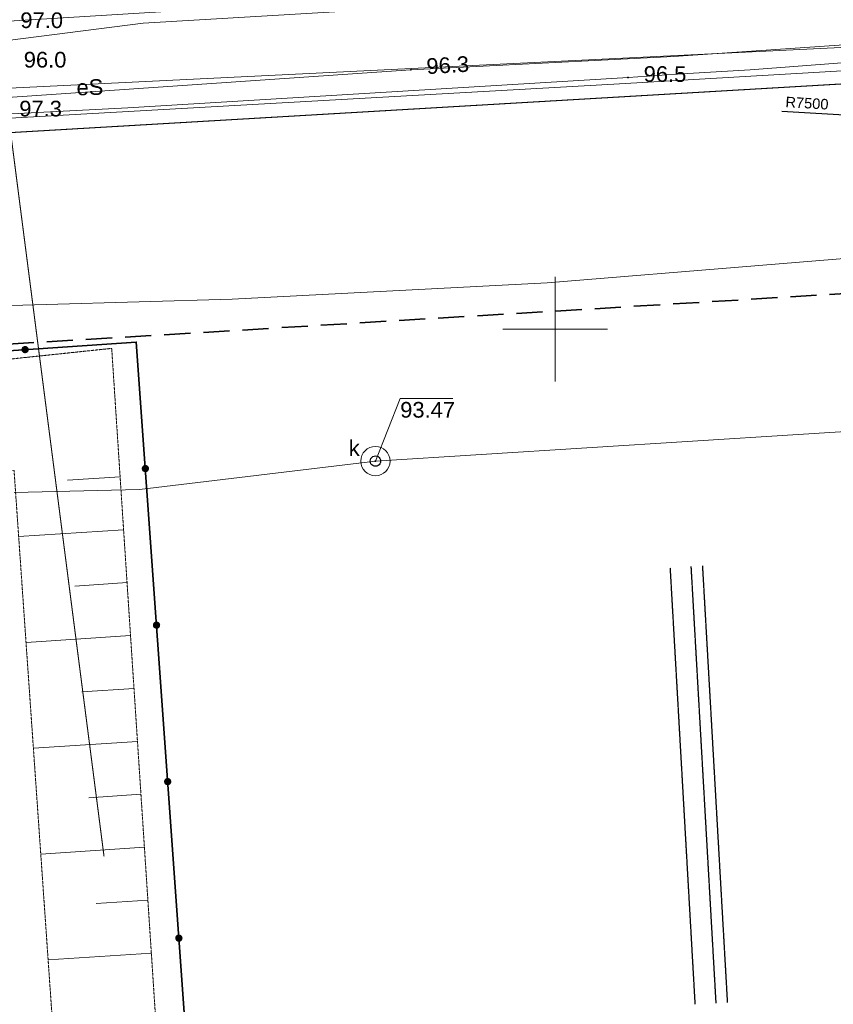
# Model space of a CAD drawing. Extents: x 7422214 to 7520672, y 5676479 to 5816239.
# Tile 14 of 42: x 7480814 to 7484705, y 5772619 to 5777325. Entities that reach past the tile are written whole.
import ezdxf
from ezdxf.enums import TextEntityAlignment as Align

# ---------------------------------------------------------------- set-up
doc = ezdxf.new("R2010")
doc.units = 0
doc.header["$PDSIZE"] = 0.75
for name, pattern in [('BORDER', [1.75, 0.5, -0.25, 0.5, -0.25, 0, -0.25]), ('DASHED', [0.75, 0.5, -0.25]), ('HIDDEN', [0.375, 0.25, -0.125]), ('PRZER2_5-1', [1.75, 1.25, -0.5]), ('PRZER3-1', [2, 1.5, -0.5])]:
    doc.linetypes.add(name, pattern=pattern)
doc.layers.get('0').update_dxf_attribs({"linetype": 'CONTINUOUS'})
doc.layers.get('DEFPOINTS').update_dxf_attribs({"linetype": 'CONTINUOUS'})
doc.layers.add('!!mapa dcp', color=254, linetype='CONTINUOUS', lineweight=25)
doc.layers.add('- AGP-1_WYMIARY', color=230, linetype='CONTINUOUS', lineweight=9)
doc.layers.add('Granica_opracowania', color=12, linetype='DASHED')
doc.layers.add('Parkingi', color=8, linetype='CONTINUOUS')
doc.styles.add('Arial', font='arial.ttf')
doc.dimstyles.new('M_1_500', dxfattribs={"dimtxt": 0.8, "dimasz": 0.4, "dimexe": 0.5, "dimexo": 0.3, "dimgap": 0.2, "dimtad": 1, "dimzin": 1, "dimtxsty": 'Arial', "dimcen": 0.2, "dimadec": 4, "dimazin": 0, "dimtfac": 1, "dimtmove": 0, "dimatfit": 3, "dimldrblk": 'ARCHTICK', "dimfxl": 100, "dimfxlon": 1, "dimlwe": 0, "dimarcsym": 0})

# ---------------------------------------------------------------- blocks, each defined once
blk = doc.blocks.new('GUPESH1')
blk.add_hatch(color=0).paths.add_polyline_path([(-0.045, 0), (-0.043467, -0.011647), (-0.038971, -0.0225), (-0.03182, -0.03182), (-0.0225, -0.038971), (-0.011647, -0.043467), (0, -0.045), (0.011647, -0.043467), (0.0225, -0.038971), (0.03182, -0.03182), (0.038971, -0.0225), (0.043467, -0.011647), (0.045, 0), (0.043467, 0.011647), (0.038971, 0.0225), (0.03182, 0.03182), (0.0225, 0.038971), (0.011647, 0.043467), (0, 0.045), (-0.011647, 0.043467), (-0.0225, 0.038971), (-0.03182, 0.03182), (-0.038971, 0.0225), (-0.043467, 0.011647)])
blk = doc.blocks.new('GUPKSH1')
blk.add_hatch(color=0).paths.add_polyline_path([(-0.045, 0), (-0.043467, -0.011647), (-0.038971, -0.0225), (-0.03182, -0.03182), (-0.0225, -0.038971), (-0.011647, -0.043467), (0, -0.045), (0.011647, -0.043467), (0.0225, -0.038971), (0.03182, -0.03182), (0.038971, -0.0225), (0.043467, -0.011647), (0.045, 0), (0.043467, 0.011647), (0.038971, 0.0225), (0.03182, 0.03182), (0.0225, 0.038971), (0.011647, 0.043467), (0, 0.045), (-0.011647, 0.043467), (-0.0225, 0.038971), (-0.03182, 0.03182), (-0.038971, 0.0225), (-0.043467, 0.011647)])
blk = doc.blocks.new('GUPKSD1_1')
at = {"color": 0}
blk.add_lwpolyline([(0, 0.25), (0.064705, 0.241481), (0.125, 0.216506), (0.176777, 0.176777), (0.216506, 0.125), (0.241481, 0.064705), (0.25, 0), (0.241481, -0.064705), (0.216506, -0.125), (0.176777, -0.176777), (0.125, -0.216506), (0.064705, -0.241481), (0, -0.25), (-0.064705, -0.241481), (-0.125, -0.216506), (-0.176777, -0.176777), (-0.216506, -0.125), (-0.241481, -0.064705), (-0.25, 0), (-0.241481, 0.064705), (-0.216506, 0.125), (-0.176777, 0.176777), (-0.125, 0.216506), (-0.064705, 0.241481)], close=True, dxfattribs=at)
blk = doc.blocks.new('KOLO')
blk.add_hatch(color=0).paths.add_polyline_path([(-0.175, 0), (-0.169037, -0.045293), (-0.151554, -0.0875), (-0.123744, -0.123744), (-0.0875, -0.151554), (-0.045293, -0.169037), (0, -0.175), (0.045293, -0.169037), (0.0875, -0.151554), (0.123744, -0.123744), (0.151554, -0.0875), (0.169037, -0.045293), (0.175, 0), (0.169037, 0.045293), (0.151554, 0.0875), (0.123744, 0.123744), (0.0875, 0.151554), (0.045293, 0.169037), (0, 0.175), (-0.045293, 0.169037), (-0.0875, 0.151554), (-0.123744, 0.123744), (-0.151554, 0.0875), (-0.169037, 0.045293)])
blk = doc.blocks.new('mapa dcp')
at = {"layer": '!!mapa dcp', "color": 252, "linetype": 'HIDDEN', "lineweight": 35, "ltscale": 500}
blk.add_lwpolyline([(18291.9, 6913.1), (18655.9, 6231.1), (18697.5, 5474.8), (18953.6, 1676.6), (19009.2, 646.9), (18909.9, -55.9), (18469.9, -690.9), (17881.9, -1192.9), (17184.9, -1527.9), (16425.9, -1673.9), (6310.9, -2285.9), (5840.9, -2276.9), (5087.9, -2103.9), (3144.9, -1383.9), (2739.9, -1198.9), (2115.9, -741.9), (531.9, 769.1)], dxfattribs=at)
at = {"layer": '!!mapa dcp', "color": 252, "linetype": 'PRZER3-1', "lineweight": 18}
for points in [[(32419.2, 2334.6), (20715.4, 1622.5), (6704.3, 769.9), (4287.5, 622.6), (3208.5, 1558.3), (-645.1, 1324.1), (37.9, -638.9), (720.9, -2600.9), (1203, -2572.8), (3591.1, -2433.4), (4488.8, -1380.3), (6777.6, -1245.9), (20836.4, -423.2), (32419.2, 254.5)], [(32419.2, 254.5), (20836.4, -423.2), (6777.6, -1245.9), (6091.9, -1531.9), (4653.9, -1656.9), (3658.1, -2863.3), (4420.7, -7677.7), (4597.2, -8794.3)]]:
    blk.add_lwpolyline(points, dxfattribs=at)
at = {"layer": '!!mapa dcp', "color": 252, "linetype": 'Continuous', "lineweight": 18}
for points in [[(16837.9, 1276.1), (16715.9, 1290.1), (15307.9, 1168.1), (14334.9, 1147.1), (13207.9, 1056.1), (12900.9, 1014.1), (12864.9, 434.1), (12858.9, -252.9), (12876.9, -687.9), (10500.9, -849.9), (9245.9, -912.9), (6897.9, -1074.9), (4398.9, -1231.9), (3916.9, -1768.9), (3611.9, -2127.9), (3263.9, -2589.9), (3643.9, -2992.9), (3917.9, -4961.9), (4092.9, -6145.9), (4513.9, -8553.9), (4551.2, -8794.3)], [(32419.2, 1256), (6741.4, -247), (6777.6, -1245.9), (32419.2, 254.5)], [(198.5, -1100.2), (1655.4, -1016.1), (5534, -787.1), (6385.5, -737.8), (10232.5, -500), (13925.7, -277.7), (16905.7, -98.2), (21189.2, 158.3), (21335.8, 162.6), (23157, 257.1), (27273.8, 455.9), (28650, 550.7)], [(21183.9, -187.9), (18291.9, -373.9), (16995.9, -466.9), (16792.9, -419.9), (16641.9, -459.9), (14629.9, -580.9), (13257.9, -704.9), (13038.9, -747.9), (10867.9, -913.9), (10515.9, -934.9), (10283.9, -949.9), (7891.9, -1094.9), (4402.9, -1274.9), (3419.9, -2501.9), (3421.9, -2566.9), (3434.9, -2634.9), (3563.9, -2896.9), (3605.9, -3088.9), (3768.9, -4134.9), (3828.9, -4616.9), (1348.9, -5004.9), (54.9, -4045.9)], [(32419.2, -5575.6), (30932.3, -6454.4), (4420.7, -7677.7), (3658.1, -2863.3), (4653.9, -1656.9), (6091.9, -1531.9), (6777.6, -1245.9), (32419.2, 254.5)], [(3828.2, -2094.8), (4466, -1305.2), (10215.3, -981.3), (16416.3, -620.6), (18538, -506.9), (21651.3, -333.7), (26604.7, -52.1), (28718.1, 61.6)], [(7054.9, -2048.6), (8390.6, -2010), (9897.7, -1931.8), (11921.6, -1765.3), (13437.8, -1678), (14475.7, -1618.2), (18909.6, -1375.4), (20807.4, -1286.5), (22453.3, -1271.1), (24323.6, -1163.1), (28653.6, -925.8)], [(28648.7, -1380.3), (24623.6, -1664.3), (20666, -1982.5), (16629.2, -2257), (12613.5, -2561.5), (9075.8, -2783.5), (7947.6, -2919.4), (7347.8, -2933.7)], [(7855.1, -2858.6), (7603.7, -2875.1)], [(7369.9, -3144.4), (7871.7, -3111.5)], [(7888.3, -3364.5), (7637.9, -3380.9)], [(7405.1, -3650.2), (7904.9, -3617.4)], [(7921.5, -3870.4), (7672.1, -3886.7)], [(7440.4, -4156), (7938.1, -4123.3)], [(7954.7, -4376.3), (7706.3, -4392.6)], [(7475.6, -4661.7), (7971.2, -4629.2)], [(7987.8, -4882.2), (7740.5, -4898.4)], [(7510.8, -5167.5), (8004.4, -5135.1)]]:
    blk.add_lwpolyline(points, dxfattribs=at)
blk.add_lwpolyline([(6304.9, -902.9), (7966, -689.6), (21999.7, 141.2), (27164.8, 476.7), (27177.4, 204.4), (18889, -293.8), (11300.9, -805.9), (6313.9, -1049.9)], close=True, dxfattribs=at)
at = {"layer": '!!mapa dcp', "color": 252, "linetype": 'Continuous', "lineweight": 18, "flags": 128}
for points in [[(9935.9, -2152.9), (9935.9, -1902.9)], [(10185.9, -2152.9), (9685.9, -2152.9)], [(10185.9, -2152.9), (9685.9, -2152.9)], [(9935.9, -2152.9), (9935.9, -2402.9)]]:
    blk.add_lwpolyline(points, dxfattribs=at)
at = {"layer": '!!mapa dcp', "color": 252, "linetype": 'Continuous', "lineweight": 35}
blk.add_lwpolyline([(4624, -2439.6), (7932.6, -2214.5), (8339.5, -7912.9), (5013.5, -8163.9)], close=True, dxfattribs=at)
at = {"layer": '!!mapa dcp', "color": 252, "linetype": 'PRZER2_5-1', "lineweight": 18}
for points in [[(4696.8, -2573.4), (7814.9, -2244.8), (8183.4, -7864.4), (5101.3, -8088.4)], [(5245.4, -3011.4), (5559.7, -7510.6), (7665.9, -7393.5), (7347.9, -2827.9)]]:
    blk.add_lwpolyline(points, close=True, dxfattribs=at)
at = {"layer": '!!mapa dcp', "color": 252, "linetype": 'Continuous', "lineweight": 13, "flags": 128}
blk.add_lwpolyline([(9075.8, -2783.5), (9194.4, -2483.6), (9446.4, -2483.6)], dxfattribs=at)
at = {"layer": '!!mapa dcp', "color": 252, "linetype": 'Continuous', "lineweight": 18}
blk.add_lwpolyline([(9075.8, -2853.5, -1), (9075.8, -2713.5, -1)], format="xyb", close=True, dxfattribs=at)
at = {"layer": '!!mapa dcp', "color": 252, "linetype": 'Continuous', "lineweight": 5, "xscale": 100, "yscale": 100, "zscale": 100}
for name, p in [('GUPESH1', (9245.9, -912.9)), ('GUPESH1', (10283.9, -949.9)), ('GUPKSH1', (9075.8, -2783.5))]:
    blk.add_blockref(name, p, dxfattribs=at)
at = {"layer": '!!mapa dcp', "color": 252, "linetype": 'Continuous', "lineweight": 25, "xscale": 100, "yscale": 100, "zscale": 100}
for p, rotation in [((7400.7, -2250.7), 3.891906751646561), ((7400.7, -2250.7), 3.891906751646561), ((7975.8, -2819.4), 274.0841043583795), ((7975.8, -2819.4), 274.0841043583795), ((8029.2, -3567.5), 274.0841043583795), ((8029.2, -3567.5), 274.0841043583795), ((8082.6, -4315.6), 274.0841043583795), ((8082.6, -4315.6), 274.0841043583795), ((8136.1, -5063.7), 274.0841043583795), ((8136.1, -5063.7), 274.0841043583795)]:
    blk.add_blockref('KOLO', p, dxfattribs=dict(at, rotation=rotation))
at = {"layer": '!!mapa dcp', "color": 252, "linetype": 'Continuous', "lineweight": 18, "xscale": 100, "yscale": 100, "zscale": 100}
blk.add_blockref('GUPKSD1_1', (9075.8, -2783.5), dxfattribs=at)
at = {"layer": '!!mapa dcp', "color": 252, "linetype": 'Continuous', "lineweight": 0, "style": 'Arial'}
for s, p in [('97.0', (7378.2, -713.9)), ('96.0', (7394.4, -902.6)), ('96.5', (10358.9, -971.1)), ('97.3', (7372.9, -1136.2))]:
    blk.add_text(s, height=75, dxfattribs=at).set_placement(p)
for s, rotation, p in [('96.3', 3.4224, (9322.2, -934.1)), ('93.47', 360, (9194.4, -2575.9))]:
    blk.add_text(s, height=75, rotation=rotation, dxfattribs=at).set_placement(p)
blk.add_text('eS', height=75, rotation=1.4478, dxfattribs=at).set_placement((7711.5, -1034), align=Align.CENTER)
blk.add_text('k', height=75, dxfattribs=at).set_placement((9000.8, -2758.5), align=Align.RIGHT)
blk = doc.blocks.new('*D93')
at = {"layer": '- AGP-1_WYMIARY', "color": 0, "lineweight": -2, "transparency": 16777216}
blk.add_line((7484458.1, 5776887.8), (7486420.5, 5776771.8), dxfattribs=at)
at = {"layer": '- AGP-1_WYMIARY', "color": 0, "transparency": 16777216}
blk.add_solid([(7486420.9, 5776778.5), (7486420.1, 5776765.2), (7486460.4, 5776769.5)], dxfattribs=at)
at = {"layer": 'DEFPOINTS', "color": 0, "transparency": 16777216}
for p in [(7478973.5, 5777212.1), (7486460.4, 5776769.5)]:
    blk.add_point(p, dxfattribs=at)
at = {"layer": '- AGP-1_WYMIARY', "color": 0, "transparency": 16777216, "insert": (7484579.1, 5776926.3), "char_height": 50, "attachment_point": 5, "rotation": 356.6168, "style": 'Arial'}
blk.add_mtext('R7500', dxfattribs=at)
blk = doc.blocks.new('_ARCHTICK')
at = {"color": 0, "linetype": 'ByBlock', "const_width": 0.15}
blk.add_lwpolyline([(-0.5, -0.5), (0.5, 0.5)], dxfattribs=at)

msp = doc.modelspace()

# ---------------------------------------------------------------- linework, layer by layer
at = {"layer": '- AGP-1_WYMIARY', "color": 8, "linetype": 'BORDER', "ltscale": 1000}
msp.add_circle((7478973.5, 5777212.1), 7500, dxfattribs=at)
at = {"layer": 'Granica_opracowania', "color": 171, "linetype": 'DASHED', "ltscale": 5, "const_width": 5}
msp.add_lwpolyline([(7479315.9, 5788060.1), (7481217.5, 5773326.7)], dxfattribs=at)
at = {"layer": 'Parkingi', "color": 6, "linetype": 'HIDDEN', "ltscale": 3}
for points in [[(7484044.8, 5772619.3), (7484044.8, 5772619.3), (7483925.7, 5774706)], [(7484144.7, 5772625), (7484025.6, 5774711.7)], [(7484199.6, 5772628.1), (7484080.5, 5774714.8)]]:
    msp.add_lwpolyline(points, dxfattribs=at)

# ---------------------------------------------------------------- block references
msp.add_blockref('mapa dcp', (7473439.4, 5777999.2))

# ---------------------------------------------------------------- dimensions: what is measured, and where the dimension line sits
at = {"layer": '- AGP-1_WYMIARY', "color": 1}
dim = msp.add_radius_dim(center=(7478973.5, 5777212.1), mpoint=(7486460.4, 5776769.5), dimstyle='M_1_500', override={"dimtxt": 50, "dimasz": 40, "dimexe": 50, "dimexo": 30, "dimgap": 20, "dimdec": 0}, dxfattribs=at)
dim.commit()
dim.dimension.update_dxf_attribs({"geometry": '*D93', "text_midpoint": (7484576.4, 5776880.8), "dimtype": 164})

doc.saveas('drawing.dxf')
